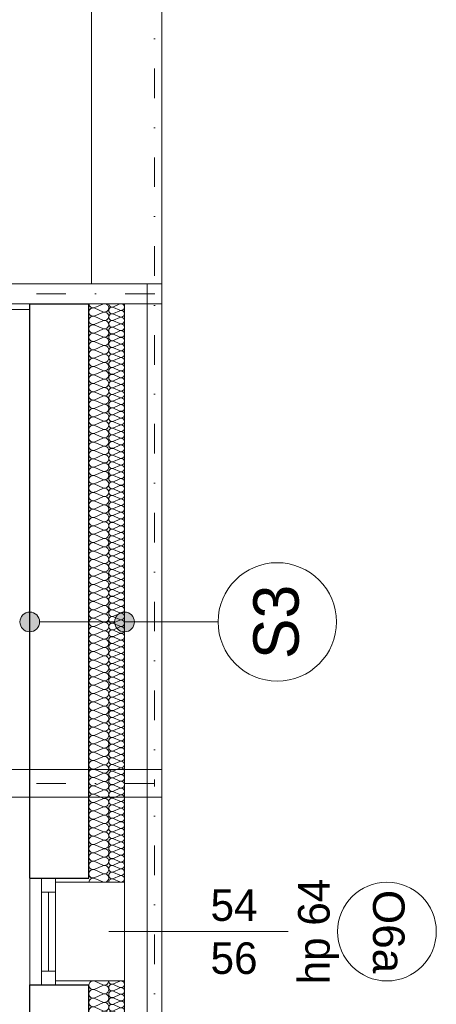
# Model space of a CAD drawing. Extents: x -438200 to -357500, y 15000 to 163871.
# Tile 147 of 148: x -415046 to -412935, y 153786 to 158773. Entities that reach past the tile are written whole.
import ezdxf

# ---------------------------------------------------------------- set-up
doc = ezdxf.new("R2010")
doc.units = 0
doc.header["$MEASUREMENT"] = 0
doc.linetypes.add('Dot & Dashed', pattern=[450, 150, -150, 0, -150])
doc.linetypes.add('Przerywana', pattern=[320, 160, -160])
for name, color, linetype in [('#podkład', 252, 'Continuous'), ('Arch ocieplenie', 252, 'Continuous'), ('Arch opisy', 252, 'Continuous'), ('Inwent Izolacje', 252, 'Continuous')]:
    doc.layers.add(name, color=color, linetype=linetype)
for name, color, linetype, lineweight in [('Arch dachowki_Nr_Pióra__81', 252, 'Continuous', 9), ('Arch ocieplenie_Nr_Pióra__44', 252, 'Continuous', 13), ('Arch opisy okien_Nr_Pióra__9', 252, 'Continuous', 13), ('Arch opisy_Nr_Pióra__1', 252, 'Continuous', 25), ('Arch opisy_Nr_Pióra__21', 252, 'Continuous', 9), ('Arch opisy_Nr_Pióra__9', 252, 'Continuous', 13), ('Arch stropy_Nr_Pióra__3', 252, 'Continuous', 18), ('Arch wykończenie_Nr_Pióra__3', 252, 'Continuous', 18), ('INWENT DACH_Nr_Pióra__21', 252, 'Continuous', 9), ('Inwent Izolacje_Nr_Pióra__44', 252, 'Continuous', 13), ('INWENT KONST. DREWNIANA_Nr_Pióra__2', 252, 'Continuous', 13), ('INWENT KONST. DREWNIANA_Nr_Pióra__21', 252, 'Continuous', 9), ('INWENT. OKNA_Nr_Pióra__21', 252, 'Continuous', 9), ('INWENT. OKNA_Nr_Pióra__5', 252, 'Continuous', 13), ('INWENT.ŚCIANY_Nr_Pióra__1', 252, 'Continuous', 25), ('INWENT.ŚCIANY_Nr_Pióra__21', 252, 'Continuous', 9)]:
    doc.layers.add(name, color=color, linetype=linetype, lineweight=lineweight)
doc.styles.add('GENERATED_STYLE_10', font='arial.ttf')
doc.styles.add('GENERATED_STYLE_5', font='txt')

# ---------------------------------------------------------------- blocks, each defined once
blk = doc.blocks.new('Izolacja cieplna 14_239', base_point=(-414694.9, 140282.6))
at = {"layer": 'Arch ocieplenie_Nr_Pióra__44', "linetype": 'Continuous'}
for p, q in [((-414624.7, 140280.8), (-414665.1, 140263.1)), ((-414665.1, 140259.6), (-414624.7, 140241.9)), ((-414624.7, 140238.3), (-414665.1, 140220.7)), ((-414665.1, 140217.1), (-414624.7, 140199.4)), ((-414624.7, 140195.9), (-414665.1, 140178.2)), ((-414665.1, 140174.7), (-414624.7, 140157)), ((-414624.7, 140153.4), (-414665.1, 140135.8)), ((-414665.1, 140132.2), (-414624.7, 140114.5)), ((-414624.7, 140111), (-414665.1, 140093.3)), ((-414665.1, 140089.7), (-414624.7, 140072.1)), ((-414624.7, 140068.5), (-414665.1, 140050.8)), ((-414665.1, 140047.3), (-414624.7, 140029.6)), ((-414624.7, 140026), (-414665.1, 140008.4)), ((-414665.1, 140004.8), (-414624.7, 139987.1)), ((-414624.7, 139983.6), (-414665.1, 139965.9)), ((-414665.1, 139962.3), (-414624.7, 139944.7)), ((-414624.7, 139941.1), (-414665.1, 139923.4)), ((-414665.1, 139919.9), (-414624.7, 139902.2)), ((-414624.7, 139898.6), (-414665.1, 139881)), ((-414665.1, 139877.4), (-414624.7, 139859.7)), ((-414624.7, 139856.2), (-414665.1, 139838.5)), ((-414665.1, 139834.9), (-414624.7, 139817.3)), ((-414624.7, 139813.7), (-414665.1, 139796)), ((-414665.1, 139792.5), (-414624.7, 139774.8)), ((-414624.7, 139771.2), (-414665.1, 139753.6)), ((-414665.1, 139750), (-414624.7, 139732.3)), ((-414624.7, 139728.8), (-414665.1, 139711.1)), ((-414665.1, 139707.5), (-414624.7, 139689.9)), ((-414624.7, 139686.3), (-414665.1, 139668.7)), ((-414665.1, 139665.1), (-414624.7, 139647.4)), ((-414624.7, 139643.9), (-414665.1, 139626.2)), ((-414665.1, 139622.6), (-414624.7, 139605)), ((-414624.7, 139601.4), (-414665.1, 139583.7)), ((-414665.1, 139580.2), (-414624.7, 139562.5)), ((-414624.7, 139558.9), (-414665.1, 139541.3)), ((-414665.1, 139537.7), (-414624.7, 139520)), ((-414624.7, 139516.5), (-414665.1, 139498.8)), ((-414665.1, 139495.2), (-414624.7, 139477.6)), ((-414624.7, 139474), (-414665.1, 139456.3)), ((-414665.1, 139452.8), (-414624.7, 139435.1)), ((-414624.7, 139431.5), (-414665.1, 139413.9)), ((-414665.1, 139410.3), (-414624.7, 139392.6)), ((-414624.7, 139389.1), (-414665.1, 139371.4)), ((-414665.1, 139367.8), (-414624.7, 139350.2)), ((-414624.7, 139346.6), (-414665.1, 139328.9)), ((-414665.1, 139325.4), (-414624.7, 139307.7)), ((-414624.7, 139304.1), (-414665.1, 139286.5)), ((-414665.1, 139282.9), (-414624.7, 139265.2)), ((-414624.7, 139261.7), (-414665.1, 139244)), ((-414665.1, 139240.4), (-414624.7, 139222.8)), ((-414624.7, 139219.2), (-414665.1, 139201.6)), ((-414665.1, 139198), (-414624.7, 139180.3)), ((-414624.7, 139176.8), (-414665.1, 139159.1)), ((-414665.1, 139155.5), (-414624.7, 139137.9)), ((-414624.7, 139134.3), (-414665.1, 139116.6)), ((-414665.1, 139113.1), (-414624.7, 139095.4)), ((-414624.7, 139091.8), (-414665.1, 139074.2)), ((-414665.1, 139070.6), (-414624.7, 139052.9)), ((-414624.7, 139049.4), (-414665.1, 139031.7)), ((-414665.1, 139028.1), (-414624.7, 139010.5)), ((-414624.7, 139006.9), (-414665.1, 138989.2)), ((-414665.1, 138985.7), (-414624.7, 138968)), ((-414624.7, 138964.4), (-414665.1, 138946.8)), ((-414665.1, 138943.2), (-414624.7, 138925.5)), ((-414624.7, 138922), (-414665.1, 138904.3)), ((-414665.1, 138900.7), (-414624.7, 138883.1)), ((-414624.7, 138879.5), (-414665.1, 138861.8)), ((-414665.1, 138858.3), (-414624.7, 138840.6)), ((-414624.7, 138837), (-414665.1, 138819.4)), ((-414665.1, 138815.8), (-414624.7, 138798.1)), ((-414624.7, 138794.6), (-414665.1, 138776.9)), ((-414665.1, 138773.3), (-414624.7, 138755.7)), ((-414624.7, 138752.1), (-414665.1, 138734.4)), ((-414665.1, 138730.9), (-414624.7, 138713.2)), ((-414624.7, 138709.7), (-414665.1, 138692)), ((-414665.1, 138688.4), (-414624.7, 138670.8)), ((-414624.7, 138667.2), (-414665.1, 138649.5)), ((-414665.1, 138646), (-414624.7, 138628.3)), ((-414624.7, 138624.7), (-414665.1, 138607.1)), ((-414665.1, 138603.5), (-414624.7, 138585.8)), ((-414624.7, 138582.3), (-414665.1, 138564.6)), ((-414665.1, 138561), (-414624.7, 138543.4)), ((-414624.7, 138539.8), (-414665.1, 138522.1)), ((-414665.1, 138518.6), (-414624.7, 138500.9)), ((-414624.7, 138497.3), (-414665.1, 138479.7)), ((-414665.1, 138476.1), (-414624.7, 138458.4)), ((-414624.7, 138454.9), (-414665.1, 138437.2)), ((-414665.1, 138433.6), (-414624.7, 138416)), ((-414624.7, 138412.4), (-414665.1, 138394.7)), ((-414665.1, 138391.2), (-414624.7, 138373.5)), ((-414624.7, 138369.9), (-414665.1, 138352.3)), ((-414665.1, 138348.7), (-414624.7, 138331)), ((-414624.7, 138327.5), (-414665.1, 138309.8)), ((-414665.1, 138306.2), (-414624.7, 138288.6)), ((-414624.7, 138285), (-414665.1, 138267.3)), ((-414665.1, 138263.8), (-414624.7, 138246.1)), ((-414624.7, 138242.5), (-414665.1, 138224.9)), ((-414665.1, 138221.3), (-414624.7, 138203.7)), ((-414624.7, 138200.1), (-414665.1, 138182.4)), ((-414665.1, 138178.9), (-414624.7, 138161.2)), ((-414624.7, 138157.6), (-414665.1, 138140)), ((-414665.1, 138136.4), (-414624.7, 138118.7)), ((-414624.7, 138115.2), (-414665.1, 138097.5)), ((-414665.1, 138093.9), (-414624.7, 138076.3)), ((-414624.7, 138072.7), (-414665.1, 138055)), ((-414665.1, 138051.5), (-414624.7, 138033.8)), ((-414624.7, 138030.2), (-414665.1, 138012.6)), ((-414665.1, 138009), (-414624.7, 137991.3)), ((-414624.7, 137987.8), (-414665.1, 137970.1)), ((-414665.1, 137966.5), (-414624.7, 137948.9)), ((-414624.7, 137945.3), (-414665.1, 137927.6)), ((-414665.1, 137924.1), (-414624.7, 137906.4)), ((-414624.7, 137902.8), (-414665.1, 137885.2)), ((-414665.1, 137881.6), (-414624.7, 137863.9)), ((-414624.7, 137860.4), (-414665.1, 137842.7)), ((-414665.1, 137839.1), (-414624.7, 137821.5)), ((-414624.7, 137817.9), (-414665.1, 137800.2)), ((-414665.1, 137796.7), (-414624.7, 137779)), ((-414624.7, 137775.4), (-414665.1, 137757.8)), ((-414665.1, 137754.2), (-414624.7, 137736.6)), ((-414624.7, 137733), (-414665.1, 137715.3)), ((-414665.1, 137711.8), (-414624.7, 137694.1)), ((-414624.7, 137690.5), (-414665.1, 137672.9)), ((-414665.1, 137669.3), (-414624.7, 137651.6)), ((-414624.7, 137648.1), (-414665.1, 137630.4)), ((-414665.1, 137626.8), (-414624.7, 137609.2)), ((-414624.7, 137605.6), (-414665.1, 137587.9)), ((-414665.1, 137584.4), (-414624.7, 137566.7)), ((-414624.7, 137563.1), (-414665.1, 137545.5)), ((-414665.1, 137541.9), (-414624.7, 137524.2)), ((-414624.7, 137520.7), (-414665.1, 137503)), ((-414665.1, 137499.4), (-414624.7, 137481.8)), ((-414624.7, 137478.2), (-414665.1, 137460.5)), ((-414665.1, 137457), (-414624.7, 137439.3)), ((-414624.7, 137435.7), (-414665.1, 137418.1)), ((-414665.1, 137414.5), (-414624.7, 137396.8)), ((-414624.7, 137393.3), (-414665.1, 137375.6)), ((-414665.1, 137372), (-414624.7, 137354.4))]:
    blk.add_line(p, q, dxfattribs=at)
for centre, start_param, end_param in [((-414673.7, 140282.6), 3.141593, 5.125182), ((-414616.2, 140261.4), 4.299595, 8.266775), ((-414673.7, 140240.1), 1.158004, 5.125183), ((-414616.2, 140218.9), 4.299595, 8.266775), ((-414673.7, 140197.7), 1.158004, 5.125183), ((-414616.2, 140176.4), 4.299595, 8.266775), ((-414673.7, 140155.2), 1.158004, 5.125183), ((-414673.7, 140112.7), 1.158004, 5.125183), ((-414616.2, 140134), 4.299595, 8.266775), ((-414673.7, 140070.3), 1.158004, 5.125183), ((-414616.2, 140091.5), 4.299595, 8.266775), ((-414673.7, 140027.8), 1.158004, 5.125183), ((-414616.2, 140049), 4.299595, 8.266775), ((-414673.7, 139985.3), 1.158004, 5.125183), ((-414616.2, 140006.6), 4.299595, 8.266775), ((-414616.2, 139964.1), 4.299595, 8.266775), ((-414673.7, 139942.9), 1.158004, 5.125183), ((-414616.2, 139921.7), 4.299595, 8.266775), ((-414673.7, 139900.4), 1.158004, 5.125183), ((-414616.2, 139879.2), 4.299595, 8.266775), ((-414673.7, 139858), 1.158004, 5.125183), ((-414673.7, 139815.5), 1.158004, 5.125183), ((-414616.2, 139836.7), 4.299595, 8.266775), ((-414673.7, 139773), 1.158004, 5.125183), ((-414616.2, 139794.3), 4.299595, 8.266775), ((-414673.7, 139730.6), 1.158004, 5.125183), ((-414616.2, 139751.8), 4.299595, 8.266775), ((-414673.7, 139688.1), 1.158004, 5.125183), ((-414616.2, 139709.3), 4.299595, 8.266775), ((-414616.2, 139666.9), 4.299595, 8.266775), ((-414673.7, 139645.6), 1.158004, 5.125183), ((-414616.2, 139624.4), 4.299595, 8.266775), ((-414673.7, 139603.2), 1.158004, 5.125183), ((-414673.7, 139560.7), 1.158004, 5.125183), ((-414616.2, 139581.9), 4.299595, 8.266775), ((-414673.7, 139518.2), 1.158004, 5.125183), ((-414616.2, 139539.5), 4.299595, 8.266775), ((-414673.7, 139475.8), 1.158004, 5.125183), ((-414616.2, 139497), 4.299595, 8.266775), ((-414673.7, 139433.3), 1.158004, 5.125183), ((-414616.2, 139454.5), 4.299595, 8.266775), ((-414616.2, 139412.1), 4.299595, 8.266775), ((-414673.7, 139390.9), 1.158004, 5.125183), ((-414616.2, 139369.6), 4.299595, 8.266775), ((-414673.7, 139348.4), 1.158004, 5.125183), ((-414616.2, 139327.2), 4.299595, 8.266775), ((-414673.7, 139305.9), 1.158004, 5.125183), ((-414673.7, 139263.5), 1.158004, 5.125183), ((-414616.2, 139284.7), 4.299595, 8.266775), ((-414673.7, 139221), 1.158004, 5.125183), ((-414616.2, 139242.2), 4.299595, 8.266775), ((-414673.7, 139178.5), 1.158004, 5.125183), ((-414616.2, 139199.8), 4.299595, 8.266775), ((-414673.7, 139136.1), 1.158004, 5.125183), ((-414616.2, 139157.3), 4.299595, 8.266775), ((-414616.2, 139114.8), 4.299595, 8.266775), ((-414673.7, 139093.6), 1.158004, 5.125183), ((-414616.2, 139072.4), 4.299595, 8.266775), ((-414673.7, 139051.1), 1.158004, 5.125183), ((-414616.2, 139029.9), 4.299595, 8.266775), ((-414673.7, 139008.7), 1.158004, 5.125183), ((-414673.7, 138966.2), 1.158004, 5.125183), ((-414616.2, 138987.4), 4.299595, 8.266775), ((-414673.7, 138923.8), 1.158004, 5.125183), ((-414616.2, 138945), 4.299595, 8.266775), ((-414673.7, 138881.3), 1.158004, 5.125183), ((-414616.2, 138902.5), 4.299595, 8.266775), ((-414673.7, 138838.8), 1.158004, 5.125183), ((-414616.2, 138860.1), 4.299595, 8.266775), ((-414616.2, 138817.6), 4.299595, 8.266775), ((-414673.7, 138796.4), 1.158004, 5.125183), ((-414616.2, 138775.1), 4.299595, 8.266775), ((-414673.7, 138753.9), 1.158004, 5.125183), ((-414616.2, 138732.7), 4.299595, 8.266775), ((-414673.7, 138711.4), 1.158004, 5.125183), ((-414673.7, 138669), 1.158004, 5.125183), ((-414616.2, 138690.2), 4.299595, 8.266775), ((-414673.7, 138626.5), 1.158004, 5.125183), ((-414616.2, 138647.7), 4.299595, 8.266775), ((-414673.7, 138584), 1.158004, 5.125183), ((-414616.2, 138605.3), 4.299595, 8.266775), ((-414616.2, 138562.8), 4.299595, 8.266775), ((-414673.7, 138541.6), 1.158004, 5.125183), ((-414616.2, 138520.3), 4.299595, 8.266775), ((-414673.7, 138499.1), 1.158004, 5.125183), ((-414616.2, 138477.9), 4.299595, 8.266775), ((-414673.7, 138456.7), 1.158004, 5.125183), ((-414673.7, 138414.2), 1.158004, 5.125183), ((-414616.2, 138435.4), 4.299595, 8.266775), ((-414673.7, 138371.7), 1.158004, 5.125183), ((-414616.2, 138393), 4.299595, 8.266775), ((-414673.7, 138329.3), 1.158004, 5.125183), ((-414616.2, 138350.5), 4.299595, 8.266775), ((-414673.7, 138286.8), 1.158004, 5.125183), ((-414616.2, 138308), 4.299595, 8.266775), ((-414616.2, 138265.6), 4.299595, 8.266775), ((-414673.7, 138244.3), 1.158004, 5.125183), ((-414616.2, 138223.1), 4.299595, 8.266775), ((-414673.7, 138201.9), 1.158004, 5.125183), ((-414616.2, 138180.6), 4.299595, 8.266775), ((-414673.7, 138159.4), 1.158004, 5.125183), ((-414673.7, 138116.9), 1.158004, 5.125183), ((-414616.2, 138138.2), 4.299595, 8.266775), ((-414673.7, 138074.5), 1.158004, 5.125183), ((-414616.2, 138095.7), 4.299595, 8.266775), ((-414673.7, 138032), 1.158004, 5.125183), ((-414616.2, 138053.2), 4.299595, 8.266775), ((-414673.7, 137989.6), 1.158004, 5.125183), ((-414616.2, 138010.8), 4.299595, 8.266775), ((-414616.2, 137968.3), 4.299595, 8.266775), ((-414673.7, 137947.1), 1.158004, 5.125183), ((-414616.2, 137925.9), 4.299595, 8.266775), ((-414673.7, 137904.6), 1.158004, 5.125183), ((-414616.2, 137883.4), 4.299595, 8.266775), ((-414673.7, 137862.2), 1.158004, 5.125183), ((-414673.7, 137819.7), 1.158004, 5.125183), ((-414616.2, 137840.9), 4.299595, 8.266775), ((-414673.7, 137777.2), 1.158004, 5.125183), ((-414616.2, 137798.5), 4.299595, 8.266775), ((-414673.7, 137734.8), 1.158004, 5.125183), ((-414616.2, 137756), 4.299595, 8.266775), ((-414673.7, 137692.3), 1.158004, 5.125183), ((-414616.2, 137713.5), 4.299595, 8.266775), ((-414616.2, 137671.1), 4.299595, 8.266775), ((-414673.7, 137649.8), 1.158004, 5.125183), ((-414616.2, 137628.6), 4.299595, 8.266775), ((-414673.7, 137607.4), 1.158004, 5.125183), ((-414616.2, 137586.1), 4.299595, 8.266775), ((-414673.7, 137564.9), 1.158004, 5.125183), ((-414673.7, 137522.4), 1.158004, 5.125183), ((-414616.2, 137543.7), 4.299595, 8.266775), ((-414673.7, 137480), 1.158004, 5.125183), ((-414616.2, 137501.2), 4.299595, 8.266775), ((-414673.7, 137437.5), 1.158004, 5.125183), ((-414616.2, 137458.8), 4.299595, 8.266775), ((-414616.2, 137416.3), 4.299595, 8.266775), ((-414673.7, 137395.1), 1.158004, 5.125183), ((-414616.2, 137373.8), 4.299595, 8.266775), ((-414673.7, 137352.6), 1.158004, 3.141593)]:
    blk.add_ellipse(centre, major_axis=(21.3, 0), ratio=0.998311, start_param=start_param, end_param=end_param, dxfattribs=at)
blk = doc.blocks.new('Izolacja cieplna 14_240', base_point=(-414594.9, 140282.6))
at = {"layer": 'Arch ocieplenie_Nr_Pióra__44', "linetype": 'Continuous'}
for p, q in [((-414538.8, 140281.2), (-414571.1, 140267)), ((-414571.1, 140264.1), (-414538.8, 140250)), ((-414538.8, 140247.1), (-414571.1, 140232.9)), ((-414571.1, 140230.1), (-414538.8, 140215.9)), ((-414538.8, 140213), (-414571.1, 140198.8)), ((-414571.1, 140196), (-414538.8, 140181.8)), ((-414538.8, 140179), (-414571.1, 140164.8)), ((-414571.1, 140161.9), (-414538.8, 140147.7)), ((-414538.8, 140144.9), (-414571.1, 140130.7)), ((-414571.1, 140127.8), (-414538.8, 140113.7)), ((-414538.8, 140110.8), (-414571.1, 140096.6)), ((-414571.1, 140093.8), (-414538.8, 140079.6)), ((-414538.8, 140076.7), (-414571.1, 140062.6)), ((-414571.1, 140059.7), (-414538.8, 140045.5)), ((-414538.8, 140042.7), (-414571.1, 140028.5)), ((-414571.1, 140025.6), (-414538.8, 140011.5)), ((-414538.8, 140008.6), (-414571.1, 139994.4)), ((-414571.1, 139991.6), (-414538.8, 139977.4)), ((-414538.8, 139974.5), (-414571.1, 139960.4)), ((-414571.1, 139957.5), (-414538.8, 139943.3)), ((-414538.8, 139940.5), (-414571.1, 139926.3)), ((-414571.1, 139923.4), (-414538.8, 139909.3)), ((-414538.8, 139906.4), (-414571.1, 139892.2)), ((-414571.1, 139889.4), (-414538.8, 139875.2)), ((-414538.8, 139872.3), (-414571.1, 139858.2)), ((-414571.1, 139855.3), (-414538.8, 139841.1)), ((-414538.8, 139838.3), (-414571.1, 139824.1)), ((-414571.1, 139821.2), (-414538.8, 139807)), ((-414538.8, 139804.2), (-414571.1, 139790)), ((-414571.1, 139787.2), (-414538.8, 139773)), ((-414538.8, 139770.1), (-414571.1, 139755.9)), ((-414571.1, 139753.1), (-414538.8, 139738.9)), ((-414538.8, 139736), (-414571.1, 139721.9)), ((-414571.1, 139719), (-414538.8, 139704.8)), ((-414538.8, 139702), (-414571.1, 139687.8)), ((-414571.1, 139684.9), (-414538.8, 139670.8)), ((-414538.8, 139667.9), (-414571.1, 139653.7)), ((-414571.1, 139650.9), (-414538.8, 139636.7)), ((-414538.8, 139633.8), (-414571.1, 139619.7)), ((-414571.1, 139616.8), (-414538.8, 139602.6)), ((-414538.8, 139599.8), (-414571.1, 139585.6)), ((-414571.1, 139582.7), (-414538.8, 139568.6)), ((-414538.8, 139565.7), (-414571.1, 139551.5)), ((-414571.1, 139548.7), (-414538.8, 139534.5)), ((-414538.8, 139531.6), (-414571.1, 139517.5)), ((-414571.1, 139514.6), (-414538.8, 139500.4)), ((-414538.8, 139497.6), (-414571.1, 139483.4)), ((-414571.1, 139480.5), (-414538.8, 139466.4)), ((-414538.8, 139463.5), (-414571.1, 139449.3)), ((-414571.1, 139446.5), (-414538.8, 139432.3)), ((-414538.8, 139429.4), (-414571.1, 139415.2)), ((-414571.1, 139412.4), (-414538.8, 139398.2)), ((-414538.8, 139395.3), (-414571.1, 139381.2)), ((-414571.1, 139378.3), (-414538.8, 139364.1)), ((-414538.8, 139361.3), (-414571.1, 139347.1)), ((-414571.1, 139344.2), (-414538.8, 139330.1)), ((-414538.8, 139327.2), (-414571.1, 139313)), ((-414571.1, 139310.2), (-414538.8, 139296)), ((-414538.8, 139293.1), (-414571.1, 139279)), ((-414571.1, 139276.1), (-414538.8, 139261.9)), ((-414538.8, 139259.1), (-414571.1, 139244.9)), ((-414571.1, 139242), (-414538.8, 139227.9)), ((-414538.8, 139225), (-414571.1, 139210.8)), ((-414571.1, 139208), (-414538.8, 139193.8)), ((-414538.8, 139190.9), (-414571.1, 139176.8)), ((-414571.1, 139173.9), (-414538.8, 139159.7)), ((-414538.8, 139156.9), (-414571.1, 139142.7)), ((-414571.1, 139139.8), (-414538.8, 139125.7)), ((-414538.8, 139122.8), (-414571.1, 139108.6)), ((-414571.1, 139105.8), (-414538.8, 139091.6)), ((-414538.8, 139088.7), (-414571.1, 139074.5)), ((-414571.1, 139071.7), (-414538.8, 139057.5)), ((-414538.8, 139054.7), (-414571.1, 139040.5)), ((-414571.1, 139037.6), (-414538.8, 139023.4)), ((-414538.8, 139020.6), (-414571.1, 139006.4)), ((-414571.1, 139003.5), (-414538.8, 138989.4)), ((-414538.8, 138986.5), (-414571.1, 138972.3)), ((-414571.1, 138969.5), (-414538.8, 138955.3)), ((-414538.8, 138952.4), (-414571.1, 138938.3)), ((-414571.1, 138935.4), (-414538.8, 138921.2)), ((-414538.8, 138918.4), (-414571.1, 138904.2)), ((-414571.1, 138901.3), (-414538.8, 138887.2)), ((-414538.8, 138884.3), (-414571.1, 138870.1)), ((-414571.1, 138867.3), (-414538.8, 138853.1)), ((-414538.8, 138850.2), (-414571.1, 138836.1)), ((-414571.1, 138833.2), (-414538.8, 138819)), ((-414538.8, 138816.2), (-414571.1, 138802)), ((-414571.1, 138799.1), (-414538.8, 138785)), ((-414538.8, 138782.1), (-414571.1, 138767.9)), ((-414571.1, 138765.1), (-414538.8, 138750.9)), ((-414538.8, 138748), (-414571.1, 138733.8)), ((-414571.1, 138731), (-414538.8, 138716.8)), ((-414538.8, 138714), (-414571.1, 138699.8)), ((-414571.1, 138696.9), (-414538.8, 138682.7)), ((-414538.8, 138679.9), (-414571.1, 138665.7)), ((-414571.1, 138662.8), (-414538.8, 138648.7)), ((-414538.8, 138645.8), (-414571.1, 138631.6)), ((-414571.1, 138628.8), (-414538.8, 138614.6)), ((-414538.8, 138611.7), (-414571.1, 138597.6)), ((-414571.1, 138594.7), (-414538.8, 138580.5)), ((-414538.8, 138577.7), (-414571.1, 138563.5)), ((-414571.1, 138560.6), (-414538.8, 138546.5)), ((-414538.8, 138543.6), (-414571.1, 138529.4)), ((-414571.1, 138526.6), (-414538.8, 138512.4)), ((-414538.8, 138509.5), (-414571.1, 138495.4)), ((-414571.1, 138492.5), (-414538.8, 138478.3)), ((-414538.8, 138475.5), (-414571.1, 138461.3)), ((-414571.1, 138458.4), (-414538.8, 138444.3)), ((-414538.8, 138441.4), (-414571.1, 138427.2)), ((-414571.1, 138424.4), (-414538.8, 138410.2)), ((-414538.8, 138407.3), (-414571.1, 138393.2)), ((-414571.1, 138390.3), (-414538.8, 138376.1)), ((-414538.8, 138373.3), (-414571.1, 138359.1)), ((-414571.1, 138356.2), (-414538.8, 138342)), ((-414538.8, 138339.2), (-414571.1, 138325)), ((-414571.1, 138322.2), (-414538.8, 138308)), ((-414538.8, 138305.1), (-414571.1, 138290.9)), ((-414571.1, 138288.1), (-414538.8, 138273.9)), ((-414538.8, 138271), (-414571.1, 138256.9)), ((-414571.1, 138254), (-414538.8, 138239.8)), ((-414538.8, 138237), (-414571.1, 138222.8)), ((-414571.1, 138219.9), (-414538.8, 138205.8)), ((-414538.8, 138202.9), (-414571.1, 138188.7)), ((-414571.1, 138185.9), (-414538.8, 138171.7)), ((-414538.8, 138168.8), (-414571.1, 138154.7)), ((-414571.1, 138151.8), (-414538.8, 138137.6)), ((-414538.8, 138134.8), (-414571.1, 138120.6)), ((-414571.1, 138117.7), (-414538.8, 138103.6)), ((-414538.8, 138100.7), (-414571.1, 138086.5)), ((-414571.1, 138083.7), (-414538.8, 138069.5)), ((-414538.8, 138066.6), (-414571.1, 138052.5)), ((-414571.1, 138049.6), (-414538.8, 138035.4)), ((-414538.8, 138032.6), (-414571.1, 138018.4)), ((-414571.1, 138015.5), (-414538.8, 138001.4)), ((-414538.8, 137998.5), (-414571.1, 137984.3)), ((-414571.1, 137981.5), (-414538.8, 137967.3)), ((-414538.8, 137964.4), (-414571.1, 137950.2)), ((-414571.1, 137947.4), (-414538.8, 137933.2)), ((-414538.8, 137930.3), (-414571.1, 137916.2)), ((-414571.1, 137913.3), (-414538.8, 137899.1)), ((-414538.8, 137896.3), (-414571.1, 137882.1)), ((-414571.1, 137879.2), (-414538.8, 137865.1)), ((-414538.8, 137862.2), (-414571.1, 137848)), ((-414571.1, 137845.2), (-414538.8, 137831)), ((-414538.8, 137828.1), (-414571.1, 137814)), ((-414571.1, 137811.1), (-414538.8, 137796.9)), ((-414538.8, 137794.1), (-414571.1, 137779.9)), ((-414571.1, 137777), (-414538.8, 137762.9)), ((-414538.8, 137760), (-414571.1, 137745.8)), ((-414571.1, 137743), (-414538.8, 137728.8)), ((-414538.8, 137725.9), (-414571.1, 137711.8)), ((-414571.1, 137708.9), (-414538.8, 137694.7)), ((-414538.8, 137691.9), (-414571.1, 137677.7)), ((-414571.1, 137674.8), (-414538.8, 137660.7)), ((-414538.8, 137657.8), (-414571.1, 137643.6)), ((-414571.1, 137640.8), (-414538.8, 137626.6)), ((-414538.8, 137623.7), (-414571.1, 137609.5)), ((-414571.1, 137606.7), (-414538.8, 137592.5)), ((-414538.8, 137589.7), (-414571.1, 137575.5)), ((-414571.1, 137572.6), (-414538.8, 137558.4)), ((-414538.8, 137555.6), (-414571.1, 137541.4)), ((-414571.1, 137538.5), (-414538.8, 137524.4)), ((-414538.8, 137521.5), (-414571.1, 137507.3)), ((-414571.1, 137504.5), (-414538.8, 137490.3)), ((-414538.8, 137487.4), (-414571.1, 137473.3)), ((-414571.1, 137470.4), (-414538.8, 137456.2)), ((-414538.8, 137453.4), (-414571.1, 137439.2)), ((-414571.1, 137436.3), (-414538.8, 137422.2)), ((-414538.8, 137419.3), (-414571.1, 137405.1)), ((-414571.1, 137402.3), (-414538.8, 137388.1)), ((-414538.8, 137385.2), (-414571.1, 137371.1)), ((-414571.1, 137368.2), (-414538.8, 137354))]:
    blk.add_line(p, q, dxfattribs=at)
for centre, start_param, end_param in [((-414577.9, 140282.6), 4.712389, 6.695979), ((-414532, 140265.6), 5.870392, 9.837571), ((-414577.9, 140248.5), 2.7288, 6.695979), ((-414577.9, 140214.5), 2.7288, 6.695979), ((-414532, 140231.5), 5.870392, 9.837571), ((-414577.9, 140180.4), 2.7288, 6.695979), ((-414532, 140197.4), 5.870392, 9.837571), ((-414532, 140163.3), 5.870392, 9.837571), ((-414577.9, 140146.3), 2.7288, 6.695979), ((-414532, 140129.3), 5.870392, 9.837571), ((-414577.9, 140112.2), 2.7288, 6.695979), ((-414577.9, 140078.2), 2.7288, 6.695979), ((-414532, 140095.2), 5.870392, 9.837571), ((-414577.9, 140044.1), 2.7288, 6.695979), ((-414532, 140061.1), 5.870392, 9.837571), ((-414532, 140027.1), 5.870392, 9.837571), ((-414577.9, 140010), 2.7288, 6.695979), ((-414577.9, 139976), 2.7288, 6.695979), ((-414532, 139993), 5.870392, 9.837571), ((-414577.9, 139941.9), 2.7288, 6.695979), ((-414532, 139958.9), 5.870392, 9.837571), ((-414532, 139924.9), 5.870392, 9.837571), ((-414577.9, 139907.8), 2.7288, 6.695979), ((-414577.9, 139873.8), 2.7288, 6.695979), ((-414532, 139890.8), 5.870392, 9.837571), ((-414577.9, 139839.7), 2.7288, 6.695979), ((-414532, 139856.7), 5.870392, 9.837571), ((-414532, 139822.7), 5.870392, 9.837571), ((-414577.9, 139805.6), 2.7288, 6.695979), ((-414577.9, 139771.5), 2.7288, 6.695979), ((-414532, 139788.6), 5.870392, 9.837571), ((-414577.9, 139737.5), 2.7288, 6.695979), ((-414532, 139754.5), 5.870392, 9.837571), ((-414532, 139720.4), 5.870392, 9.837571), ((-414577.9, 139703.4), 2.7288, 6.695979), ((-414577.9, 139669.3), 2.7288, 6.695979), ((-414532, 139686.4), 5.870392, 9.837571), ((-414577.9, 139635.3), 2.7288, 6.695979), ((-414532, 139652.3), 5.870392, 9.837571), ((-414532, 139618.2), 5.870392, 9.837571), ((-414577.9, 139601.2), 2.7288, 6.695979), ((-414577.9, 139567.1), 2.7288, 6.695979), ((-414532, 139584.2), 5.870392, 9.837571), ((-414577.9, 139533.1), 2.7288, 6.695979), ((-414532, 139550.1), 5.870392, 9.837571), ((-414532, 139516), 5.870392, 9.837571), ((-414577.9, 139499), 2.7288, 6.695979), ((-414577.9, 139464.9), 2.7288, 6.695979), ((-414532, 139482), 5.870392, 9.837571), ((-414577.9, 139430.8), 2.7288, 6.695979), ((-414532, 139447.9), 5.870392, 9.837571), ((-414577.9, 139396.8), 2.7288, 6.695979), ((-414532, 139413.8), 5.870392, 9.837571), ((-414532, 139379.7), 5.870392, 9.837571), ((-414577.9, 139362.7), 2.7288, 6.695979), ((-414577.9, 139328.6), 2.7288, 6.695979), ((-414532, 139345.7), 5.870392, 9.837571), ((-414577.9, 139294.6), 2.7288, 6.695979), ((-414532, 139311.6), 5.870392, 9.837571), ((-414532, 139277.5), 5.870392, 9.837571), ((-414577.9, 139260.5), 2.7288, 6.695979), ((-414577.9, 139226.4), 2.7288, 6.695979), ((-414532, 139243.5), 5.870392, 9.837571), ((-414577.9, 139192.4), 2.7288, 6.695979), ((-414532, 139209.4), 5.870392, 9.837571), ((-414532, 139175.3), 5.870392, 9.837571), ((-414577.9, 139158.3), 2.7288, 6.695979), ((-414577.9, 139124.2), 2.7288, 6.695979), ((-414532, 139141.3), 5.870392, 9.837571), ((-414577.9, 139090.2), 2.7288, 6.695979), ((-414532, 139107.2), 5.870392, 9.837571), ((-414532, 139073.1), 5.870392, 9.837571), ((-414577.9, 139056.1), 2.7288, 6.695979), ((-414577.9, 139022), 2.7288, 6.695979), ((-414532, 139039), 5.870392, 9.837571), ((-414577.9, 138987.9), 2.7288, 6.695979), ((-414532, 139005), 5.870392, 9.837571), ((-414532, 138970.9), 5.870392, 9.837571), ((-414577.9, 138953.9), 2.7288, 6.695979), ((-414577.9, 138919.8), 2.7288, 6.695979), ((-414532, 138936.8), 5.870392, 9.837571), ((-414577.9, 138885.7), 2.7288, 6.695979), ((-414532, 138902.8), 5.870392, 9.837571), ((-414532, 138868.7), 5.870392, 9.837571), ((-414577.9, 138851.7), 2.7288, 6.695979), ((-414577.9, 138817.6), 2.7288, 6.695979), ((-414532, 138834.6), 5.870392, 9.837571), ((-414577.9, 138783.5), 2.7288, 6.695979), ((-414532, 138800.6), 5.870392, 9.837571), ((-414577.9, 138749.5), 2.7288, 6.695979), ((-414532, 138766.5), 5.870392, 9.837571), ((-414532, 138732.4), 5.870392, 9.837571), ((-414577.9, 138715.4), 2.7288, 6.695979), ((-414577.9, 138681.3), 2.7288, 6.695979), ((-414532, 138698.3), 5.870392, 9.837571), ((-414577.9, 138647.2), 2.7288, 6.695979), ((-414532, 138664.3), 5.870392, 9.837571), ((-414532, 138630.2), 5.870392, 9.837571), ((-414577.9, 138613.2), 2.7288, 6.695979), ((-414577.9, 138579.1), 2.7288, 6.695979), ((-414532, 138596.1), 5.870392, 9.837571), ((-414577.9, 138545), 2.7288, 6.695979), ((-414532, 138562.1), 5.870392, 9.837571), ((-414532, 138528), 5.870392, 9.837571), ((-414577.9, 138511), 2.7288, 6.695979), ((-414577.9, 138476.9), 2.7288, 6.695979), ((-414532, 138493.9), 5.870392, 9.837571), ((-414577.9, 138442.8), 2.7288, 6.695979), ((-414532, 138459.9), 5.870392, 9.837571), ((-414532, 138425.8), 5.870392, 9.837571), ((-414577.9, 138408.8), 2.7288, 6.695979), ((-414577.9, 138374.7), 2.7288, 6.695979), ((-414532, 138391.7), 5.870392, 9.837571), ((-414577.9, 138340.6), 2.7288, 6.695979), ((-414532, 138357.7), 5.870392, 9.837571), ((-414532, 138323.6), 5.870392, 9.837571), ((-414577.9, 138306.5), 2.7288, 6.695979), ((-414577.9, 138272.5), 2.7288, 6.695979), ((-414532, 138289.5), 5.870392, 9.837571), ((-414577.9, 138238.4), 2.7288, 6.695979), ((-414532, 138255.4), 5.870392, 9.837571), ((-414532, 138221.4), 5.870392, 9.837571), ((-414577.9, 138204.3), 2.7288, 6.695979), ((-414577.9, 138170.3), 2.7288, 6.695979), ((-414532, 138187.3), 5.870392, 9.837571), ((-414577.9, 138136.2), 2.7288, 6.695979), ((-414532, 138153.2), 5.870392, 9.837571), ((-414532, 138119.2), 5.870392, 9.837571), ((-414577.9, 138102.1), 2.7288, 6.695979), ((-414532, 138085.1), 5.870392, 9.837571), ((-414577.9, 138068.1), 2.7288, 6.695979), ((-414577.9, 138034), 2.7288, 6.695979), ((-414532, 138051), 5.870392, 9.837571), ((-414577.9, 137999.9), 2.7288, 6.695979), ((-414532, 138017), 5.870392, 9.837571), ((-414532, 137982.9), 5.870392, 9.837571), ((-414577.9, 137965.8), 2.7288, 6.695979), ((-414577.9, 137931.8), 2.7288, 6.695979), ((-414532, 137948.8), 5.870392, 9.837571), ((-414577.9, 137897.7), 2.7288, 6.695979), ((-414532, 137914.7), 5.870392, 9.837571), ((-414532, 137880.7), 5.870392, 9.837571), ((-414577.9, 137863.6), 2.7288, 6.695979), ((-414577.9, 137829.6), 2.7288, 6.695979), ((-414532, 137846.6), 5.870392, 9.837571), ((-414577.9, 137795.5), 2.7288, 6.695979), ((-414532, 137812.5), 5.870392, 9.837571), ((-414532, 137778.5), 5.870392, 9.837571), ((-414577.9, 137761.4), 2.7288, 6.695979), ((-414577.9, 137727.4), 2.7288, 6.695979), ((-414532, 137744.4), 5.870392, 9.837571), ((-414577.9, 137693.3), 2.7288, 6.695979), ((-414532, 137710.3), 5.870392, 9.837571), ((-414532, 137676.3), 5.870392, 9.837571), ((-414577.9, 137659.2), 2.7288, 6.695979), ((-414577.9, 137625.2), 2.7288, 6.695979), ((-414532, 137642.2), 5.870392, 9.837571), ((-414577.9, 137591.1), 2.7288, 6.695979), ((-414532, 137608.1), 5.870392, 9.837571), ((-414532, 137574), 5.870392, 9.837571), ((-414577.9, 137557), 2.7288, 6.695979), ((-414577.9, 137522.9), 2.7288, 6.695979), ((-414532, 137540), 5.870392, 9.837571), ((-414577.9, 137488.9), 2.7288, 6.695979), ((-414532, 137505.9), 5.870392, 9.837571), ((-414532, 137471.8), 5.870392, 9.837571), ((-414577.9, 137454.8), 2.7288, 6.695979), ((-414577.9, 137420.7), 2.7288, 6.695979), ((-414532, 137437.8), 5.870392, 9.837571), ((-414577.9, 137386.7), 2.7288, 6.695979), ((-414532, 137403.7), 5.870392, 9.837571), ((-414577.9, 137352.6), 2.7288, 4.712389), ((-414532, 137369.6), 5.870392, 9.837571)]:
    blk.add_ellipse(centre, major_axis=(0, -17), ratio=0.998796, start_param=start_param, end_param=end_param, dxfattribs=at)
blk = doc.blocks.new('Izolacja cieplna 14_241', base_point=(-414594.9, 136852.6))
at = {"layer": 'Arch ocieplenie_Nr_Pióra__44', "linetype": 'Continuous'}
for p, q in [((-414538.8, 136851.2), (-414571.1, 136837.1)), ((-414571.1, 136834.2), (-414538.8, 136820.1)), ((-414538.8, 136817.3), (-414571.1, 136803.2)), ((-414571.1, 136800.3), (-414538.8, 136786.2)), ((-414538.8, 136783.4), (-414571.1, 136769.3)), ((-414571.1, 136766.4), (-414538.8, 136752.4)), ((-414538.8, 136749.5), (-414571.1, 136735.4)), ((-414571.1, 136732.6), (-414538.8, 136718.5)), ((-414538.8, 136715.6), (-414571.1, 136701.5)), ((-414571.1, 136698.7), (-414538.8, 136684.6)), ((-414538.8, 136681.7), (-414571.1, 136667.6)), ((-414571.1, 136664.8), (-414538.8, 136650.7)), ((-414538.8, 136647.8), (-414571.1, 136633.7)), ((-414571.1, 136630.9), (-414538.8, 136616.8)), ((-414538.8, 136613.9), (-414571.1, 136599.8)), ((-414571.1, 136597), (-414538.8, 136582.9)), ((-414538.8, 136580.1), (-414571.1, 136566)), ((-414571.1, 136563.1), (-414538.8, 136549)), ((-414538.8, 136546.2), (-414571.1, 136532.1)), ((-414571.1, 136529.2), (-414538.8, 136515.1)), ((-414538.8, 136512.3), (-414571.1, 136498.2)), ((-414571.1, 136495.3), (-414538.8, 136481.2)), ((-414538.8, 136478.4), (-414571.1, 136464.3)), ((-414571.1, 136461.4), (-414538.8, 136447.4)), ((-414538.8, 136444.5), (-414571.1, 136430.4)), ((-414571.1, 136427.6), (-414538.8, 136413.5)), ((-414538.8, 136410.6), (-414571.1, 136396.5)), ((-414571.1, 136393.7), (-414538.8, 136379.6)), ((-414538.8, 136376.7), (-414571.1, 136362.6)), ((-414571.1, 136359.8), (-414538.8, 136345.7)), ((-414538.8, 136342.8), (-414571.1, 136328.7)), ((-414571.1, 136325.9), (-414538.8, 136311.8)), ((-414538.8, 136308.9), (-414571.1, 136294.8)), ((-414571.1, 136292), (-414538.8, 136277.9)), ((-414538.8, 136275.1), (-414571.1, 136261)), ((-414571.1, 136258.1), (-414538.8, 136244))]:
    blk.add_line(p, q, dxfattribs=at)
for centre, start_param, end_param in [((-414577.9, 136852.6), 3.141593, 5.125182), ((-414532, 136835.6), 4.299595, 8.266775), ((-414577.9, 136818.7), 1.158004, 5.125183), ((-414577.9, 136784.8), 1.158004, 5.125183), ((-414532, 136801.8), 4.299595, 8.266775), ((-414577.9, 136750.9), 1.158004, 5.125183), ((-414532, 136767.9), 4.299595, 8.266775), ((-414532, 136734), 4.299595, 8.266775), ((-414577.9, 136717), 1.158004, 5.125183), ((-414577.9, 136683.1), 1.158004, 5.125183), ((-414532, 136700.1), 4.299595, 8.266775), ((-414577.9, 136649.3), 1.158004, 5.125183), ((-414532, 136666.2), 4.299595, 8.266775), ((-414532, 136632.3), 4.299595, 8.266775), ((-414577.9, 136615.4), 1.158004, 5.125183), ((-414577.9, 136581.5), 1.158004, 5.125183), ((-414532, 136598.4), 4.299595, 8.266775), ((-414577.9, 136547.6), 1.158004, 5.125183), ((-414532, 136564.5), 4.299595, 8.266775), ((-414532, 136530.6), 4.299595, 8.266775), ((-414577.9, 136513.7), 1.158004, 5.125183), ((-414577.9, 136479.8), 1.158004, 5.125183), ((-414532, 136496.8), 4.299595, 8.266775), ((-414577.9, 136445.9), 1.158004, 5.125183), ((-414532, 136462.9), 4.299595, 8.266775), ((-414532, 136429), 4.299595, 8.266775), ((-414577.9, 136412), 1.158004, 5.125183), ((-414577.9, 136378.1), 1.158004, 5.125183), ((-414532, 136395.1), 4.299595, 8.266775), ((-414577.9, 136344.3), 1.158004, 5.125183), ((-414532, 136361.2), 4.299595, 8.266775), ((-414532, 136327.3), 4.299595, 8.266775), ((-414577.9, 136310.4), 1.158004, 5.125183), ((-414577.9, 136276.5), 1.158004, 5.125183), ((-414532, 136293.4), 4.299595, 8.266775), ((-414577.9, 136242.6), 1.158004, 3.141593), ((-414532, 136259.5), 4.299595, 8.266775)]:
    blk.add_ellipse(centre, major_axis=(17, 0), ratio=0.99589, start_param=start_param, end_param=end_param, dxfattribs=at)
blk = doc.blocks.new('Izolacja cieplna 14_371', base_point=(-414594.9, 136242.6))
at = {"layer": 'Inwent Izolacje_Nr_Pióra__44', "linetype": 'Continuous'}
for p, q in [((-414624.7, 136832.6), (-414665.1, 136850.8)), ((-414665.1, 136810.9), (-414624.7, 136829)), ((-414624.7, 136789.1), (-414665.1, 136807.2)), ((-414665.1, 136767.3), (-414624.7, 136785.4)), ((-414624.7, 136745.5), (-414665.1, 136763.6)), ((-414665.1, 136723.7), (-414624.7, 136741.8)), ((-414624.7, 136701.9), (-414665.1, 136720)), ((-414665.1, 136680.1), (-414624.7, 136698.3)), ((-414624.7, 136658.4), (-414665.1, 136676.5)), ((-414665.1, 136636.6), (-414624.7, 136654.7)), ((-414624.7, 136614.8), (-414665.1, 136632.9)), ((-414665.1, 136593), (-414624.7, 136611.1)), ((-414624.7, 136571.2), (-414665.1, 136589.3)), ((-414665.1, 136549.4), (-414624.7, 136567.5)), ((-414624.7, 136527.6), (-414665.1, 136545.8)), ((-414665.1, 136505.9), (-414624.7, 136524)), ((-414624.7, 136484.1), (-414665.1, 136502.2)), ((-414665.1, 136462.3), (-414624.7, 136480.4)), ((-414624.7, 136440.5), (-414665.1, 136458.6)), ((-414665.1, 136418.7), (-414624.7, 136436.8)), ((-414624.7, 136396.9), (-414665.1, 136415)), ((-414665.1, 136375.1), (-414624.7, 136393.3)), ((-414624.7, 136353.4), (-414665.1, 136371.5)), ((-414665.1, 136331.6), (-414624.7, 136349.7)), ((-414624.7, 136309.8), (-414665.1, 136327.9)), ((-414665.1, 136288), (-414624.7, 136306.1)), ((-414624.7, 136266.2), (-414665.1, 136284.3)), ((-414665.1, 136244.4), (-414624.7, 136262.5))]:
    blk.add_line(p, q, dxfattribs=at)
for centre, start_param, end_param in [((-414673.7, 136830.8), 5.870392, 9.837571), ((-414616.2, 136852.6), 2.7288, 4.712389), ((-414673.7, 136787.2), 5.870392, 9.837571), ((-414616.2, 136809), 2.7288, 6.695979), ((-414673.7, 136743.7), 5.870392, 9.837571), ((-414616.2, 136765.4), 2.7288, 6.695979), ((-414616.2, 136721.9), 2.7288, 6.695979), ((-414673.7, 136700.1), 5.870392, 9.837571), ((-414616.2, 136678.3), 2.7288, 6.695979), ((-414673.7, 136656.5), 5.870392, 9.837571), ((-414616.2, 136634.7), 2.7288, 6.695979), ((-414673.7, 136612.9), 5.870392, 9.837571), ((-414673.7, 136569.4), 5.870392, 9.837571), ((-414616.2, 136591.2), 2.7288, 6.695979), ((-414673.7, 136525.8), 5.870392, 9.837571), ((-414616.2, 136547.6), 2.7288, 6.695979), ((-414673.7, 136482.2), 5.870392, 9.837571), ((-414616.2, 136504), 2.7288, 6.695979), ((-414673.7, 136438.7), 5.870392, 9.837571), ((-414616.2, 136460.4), 2.7288, 6.695979), ((-414673.7, 136395.1), 5.870392, 9.837571), ((-414616.2, 136416.9), 2.7288, 6.695979), ((-414616.2, 136373.3), 2.7288, 6.695979), ((-414673.7, 136351.5), 5.870392, 9.837571), ((-414616.2, 136329.7), 2.7288, 6.695979), ((-414673.7, 136307.9), 5.870392, 9.837571), ((-414616.2, 136286.2), 2.7288, 6.695979), ((-414673.7, 136264.4), 5.870392, 9.837571), ((-414616.2, 136242.6), 4.712389, 6.695979)]:
    blk.add_ellipse(centre, major_axis=(0, 21.8), ratio=0.976227, start_param=start_param, end_param=end_param, dxfattribs=at)
blk = doc.blocks.new('Linia_174', base_point=(-414514.9, 138670.9))
at = {"layer": 'Arch opisy_Nr_Pióra__21', "linetype": 'Continuous'}
blk.add_line((-414514.9, 138670.9), (-414040.8, 138670.9), dxfattribs=at)
blk.add_circle((-413740.8, 138670.9), 300, dxfattribs=at)
blk = doc.blocks.new('Linia_175', base_point=(-414994.9, 138670.9))
at = {"layer": 'Arch opisy_Nr_Pióra__21', "linetype": 'Continuous'}
for points in [[(-414944.9, 138670.9), (-414948.8, 138690.1), (-414959.6, 138706.3), (-414975.8, 138717.1), (-414994.9, 138720.9), (-415014.1, 138717.1), (-415030.3, 138706.3), (-415041.1, 138690.1), (-415044.9, 138670.9), (-415041.1, 138651.8), (-415030.3, 138635.6), (-415014.1, 138624.7), (-414994.9, 138620.9), (-414975.8, 138624.7), (-414959.6, 138635.6), (-414948.8, 138651.8)], [(-414464.9, 138670.9), (-414468.8, 138690.1), (-414479.6, 138706.3), (-414495.8, 138717.1), (-414514.9, 138720.9), (-414534.1, 138717.1), (-414550.3, 138706.3), (-414561.1, 138690.1), (-414564.9, 138670.9), (-414561.1, 138651.8), (-414550.3, 138635.6), (-414534.1, 138624.7), (-414514.9, 138620.9), (-414495.8, 138624.7), (-414479.6, 138635.6), (-414468.8, 138651.8)]]:
    blk.add_hatch(color=256, dxfattribs=at).paths.add_polyline_path(points, flags=0)
blk.add_line((-414944.9, 138670.9), (-414564.9, 138670.9), dxfattribs=at)
for centre in [(-414994.9, 138670.9), (-414514.9, 138670.9)]:
    blk.add_circle(centre, 50, dxfattribs=at)
blk = doc.blocks.new('poddasze nieuż.')
at = {"layer": 'Arch dachowki_Nr_Pióra__81', "color": 252, "linetype": 'Continuous'}
blk.add_line((-414682.4, 118434.3), (-414682.4, 120505.5), dxfattribs=at)
at = {"layer": 'Arch opisy_Nr_Pióra__9', "color": 252, "linetype": 'Continuous'}
blk.add_circle((-413184.9, 115154.3), 250, dxfattribs=at)
at = {"layer": 'Arch stropy_Nr_Pióra__3', "color": 252, "linetype": 'Continuous'}
blk.add_line((-414994.9, 118304.3), (-421734.9, 118304.3), dxfattribs=at)
at = {"layer": 'Arch wykończenie_Nr_Pióra__3', "color": 252, "linetype": 'Continuous'}
for p, q in [((-414514.9, 118334.3), (-414514.9, 115404.3)), ((-414514.9, 115404.3), (-414864.9, 115404.3)), ((-414514.9, 114904.3), (-414864.9, 114904.3)), ((-414514.9, 114904.3), (-414514.9, 114294.3))]:
    blk.add_line(p, q, dxfattribs=at)
at = {"layer": 'INWENT DACH_Nr_Pióra__21', "color": 252, "linetype": 'Continuous'}
blk.add_line((-414324.9, 120505.5), (-414324.9, 118334.3), dxfattribs=at)
at = {"layer": 'INWENT DACH_Nr_Pióra__21', "color": 252, "linetype": 'Przerywana'}
blk.add_line((-414324.9, 118334.3), (-414324.9, 110104.3), dxfattribs=at)
at = {"layer": 'INWENT KONST. DREWNIANA_Nr_Pióra__2', "color": 252, "linetype": 'Continuous'}
for p, q in [((-414399.9, 118434.3), (-414399.9, 115904.3)), ((-414324.9, 118434.3), (-414324.9, 115904.3)), ((-414324.9, 115974.3), (-430714.9, 115974.3)), ((-414399.9, 110004.3), (-414399.9, 115904.3)), ((-414324.9, 110004.3), (-414324.9, 115904.3)), ((-414324.9, 115834.3), (-430714.9, 115834.3))]:
    blk.add_line(p, q, dxfattribs=at)
at = {"layer": 'INWENT KONST. DREWNIANA_Nr_Pióra__21', "color": 252, "linetype": 'Dot & Dashed'}
for p, q in [((-414362.4, 120425.9), (-414362.4, 115904.3)), ((-430714.9, 118384.3), (-414324.9, 118384.3)), ((-430714.9, 115904.3), (-414324.9, 115904.3)), ((-414362.4, 105537.4), (-414362.4, 115904.3))]:
    blk.add_line(p, q, dxfattribs=at)
at = {"layer": 'INWENT KONST. DREWNIANA_Nr_Pióra__21', "color": 252, "linetype": 'Continuous'}
for p, q in [((-414324.9, 118434.3), (-430714.9, 118434.3)), ((-414324.9, 118334.3), (-430714.9, 118334.3))]:
    blk.add_line(p, q, dxfattribs=at)
at = {"layer": 'INWENT. OKNA_Nr_Pióra__5', "color": 252, "linetype": 'Continuous'}
for p, q in [((-414934.9, 115424.3), (-414934.9, 114884.3)), ((-414864.9, 115424.3), (-414934.9, 115424.3)), ((-414864.9, 115424.3), (-414864.9, 114884.3)), ((-414864.9, 115354.3), (-414934.9, 115354.3)), ((-414899.9, 115354.3), (-414899.9, 114954.3)), ((-414594.9, 115154.3), (-413684.9, 115154.3)), ((-414864.9, 114954.3), (-414934.9, 114954.3)), ((-414864.9, 114884.3), (-414934.9, 114884.3))]:
    blk.add_line(p, q, dxfattribs=at)
at = {"layer": 'INWENT.ŚCIANY_Nr_Pióra__1', "color": 252, "linetype": 'Continuous'}
for p, q in [((-414994.9, 118334.3), (-414694.9, 118334.3)), ((-414994.9, 115424.3), (-414994.9, 118334.3)), ((-414694.9, 115424.3), (-414694.9, 118334.3)), ((-414994.9, 115424.3), (-414694.9, 115424.3)), ((-414994.9, 114884.3), (-414694.9, 114884.3)), ((-414994.9, 114314.3), (-414994.9, 114884.3)), ((-414694.9, 114314.3), (-414694.9, 114884.3))]:
    blk.add_line(p, q, dxfattribs=at)
at = {"layer": 'INWENT.ŚCIANY_Nr_Pióra__21', "color": 252, "linetype": 'Continuous'}
for p, q in [((-414994.9, 114884.3), (-414994.9, 115424.3)), ((-414514.9, 114904.3), (-414514.9, 115404.3))]:
    blk.add_line(p, q, dxfattribs=at)
at = {"layer": 'Arch ocieplenie', "color": 252, "linetype": 'Continuous', "lineweight": 13}
for name, p in [('Izolacja cieplna 14_239', (-414694.9, 118334.3)), ('Izolacja cieplna 14_240', (-414594.9, 118334.3)), ('Izolacja cieplna 14_241', (-414594.9, 114904.3))]:
    blk.add_blockref(name, p, dxfattribs=at)
at = {"layer": 'Arch opisy', "color": 252, "linetype": 'Continuous'}
for name, p in [('Linia_174', (-414514.9, 116722.6)), ('Linia_175', (-414994.9, 116722.6))]:
    blk.add_blockref(name, p, dxfattribs=at)
at = {"layer": 'Inwent Izolacje', "color": 252, "linetype": 'Continuous', "lineweight": 13}
blk.add_blockref('Izolacja cieplna 14_371', (-414594.9, 114294.3), dxfattribs=at)
at = {"layer": 'Arch opisy okien_Nr_Pióra__9', "color": 252, "linetype": 'Continuous', "insert": (-413095.8, 115154.3), "char_height": 160, "attachment_point": 2, "rotation": 270, "style": 'GENERATED_STYLE_10'}
blk.add_mtext('{O6a}', dxfattribs=at)
at = {"layer": 'Arch opisy_Nr_Pióra__1', "color": 252, "linetype": 'Continuous', "insert": (-413862.2, 116722.6), "char_height": 230, "attachment_point": 2, "rotation": 90, "style": 'GENERATED_STYLE_5'}
blk.add_mtext('{S3}', dxfattribs=at)
at = {"layer": 'INWENT. OKNA_Nr_Pióra__21', "color": 252, "linetype": 'Continuous', "insert": (-413635.6, 115154.3), "char_height": 160, "attachment_point": 2, "rotation": 90, "style": 'GENERATED_STYLE_5'}
blk.add_mtext('{hp 64}', dxfattribs=at)
at = {"layer": 'INWENT. OKNA_Nr_Pióra__21', "color": 252, "linetype": 'Continuous', "insert": (-413959.9, 115368.4), "char_height": 160, "width": 709.227, "attachment_point": 2, "line_spacing_factor": 1.007581, "style": 'GENERATED_STYLE_5'}
blk.add_mtext('{54\\P56}', dxfattribs=at)

msp = doc.modelspace()

# ---------------------------------------------------------------- block references
at = {"layer": '#podkład', "color": 3, "lineweight": 50}
msp.add_blockref('poddasze nieuż.', (0, 38999.8), dxfattribs=at)

doc.saveas('drawing.dxf')
